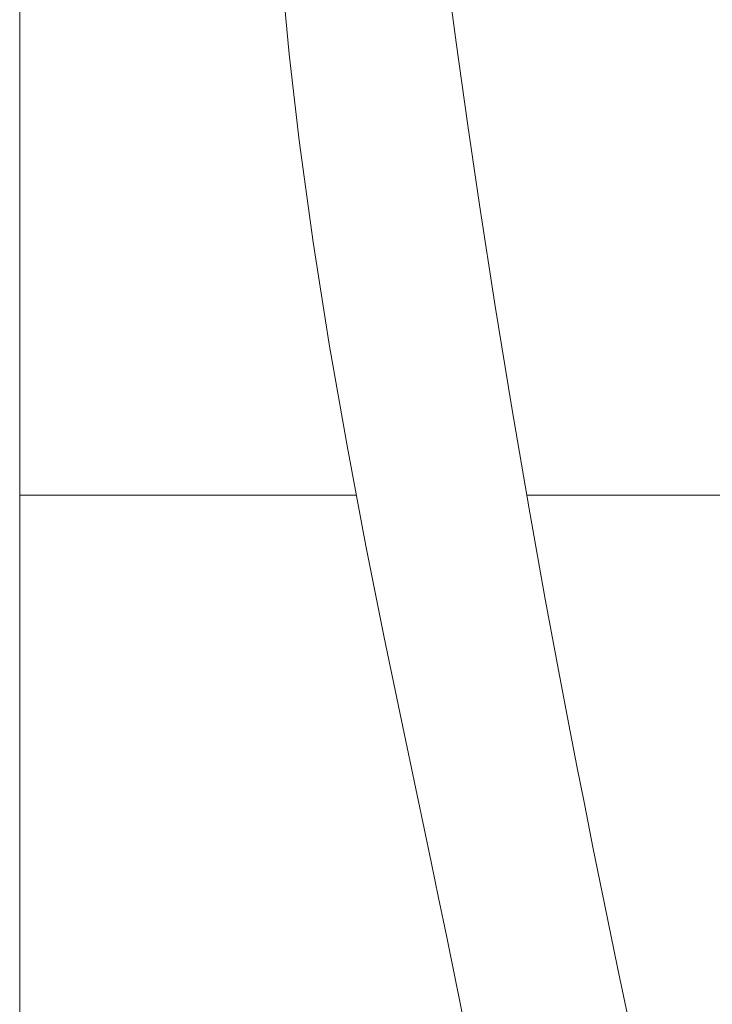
# Model space of a CAD drawing. Header units: millimetres. Extents: x 327.76 to 328.08, y 267.5 to 269.2.
# Tile 1 of 4: x 327.7587 to 327.8218, y 267.7746 to 267.8641. Entities that reach past the tile are written whole.
import ezdxf

# ---------------------------------------------------------------- set-up
doc = ezdxf.new("R2010")
doc.units = ezdxf.units.MM
doc.layers.add('SANINDUSA', color=3, linetype='Continuous')

msp = doc.modelspace()

# ---------------------------------------------------------------- linework, layer by layer
at = {"layer": 'SANINDUSA', "linetype": 'Continuous', "lineweight": 15}
for p, q in [((327.7586867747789, 269.0608682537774), (327.7586867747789, 267.8208682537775)), ((327.7586867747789, 267.8208682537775), (327.7586867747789, 267.7356499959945)), ((327.7586867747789, 267.8208682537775), (327.7893457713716, 267.8208682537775)), ((327.8048559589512, 267.8208682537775), (327.8437740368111, 267.8208682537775))]:
    msp.add_line(p, q, dxfattribs=at)
at = {"layer": 'SANINDUSA', "linetype": 'Continuous', "lineweight": 15, "flags": 128}
for points in [[(327.8143367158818, 267.7721619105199), (327.8131344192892, 267.7779192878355), (327.8119366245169, 267.7837105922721), (327.8109199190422, 267.7887051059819), (327.8101031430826, 267.792783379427), (327.8094252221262, 267.7962168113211), (327.8086861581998, 267.8000133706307), (327.8078616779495, 267.8043215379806), (327.8065425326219, 267.8114026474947), (327.8050690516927, 267.8196237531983), (327.8034958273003, 267.8288116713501), (327.801986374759, 267.8380831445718), (327.800558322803, 267.8473048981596), (327.7994620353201, 267.8547273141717), (327.7984290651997, 267.8620741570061), (327.7974719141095, 267.8693298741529)], [(327.7824814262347, 267.8688350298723), (327.7832356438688, 267.8610040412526), (327.7841440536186, 267.8531517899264), (327.7854105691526, 267.8438834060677), (327.786871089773, 267.8346147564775), (327.7884943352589, 267.8253614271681), (327.7902176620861, 267.8162671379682), (327.7918859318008, 267.807919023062), (327.7934441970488, 267.80036438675), (327.7948667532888, 267.7935769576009), (327.7961423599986, 267.7875178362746), (327.7968278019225, 267.7842504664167), (327.7975767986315, 267.7806546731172), (327.7983802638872, 267.776751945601), (327.7992272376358, 267.7725677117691)]]:
    msp.add_lwpolyline(points, dxfattribs=at)

doc.saveas('drawing.dxf')
